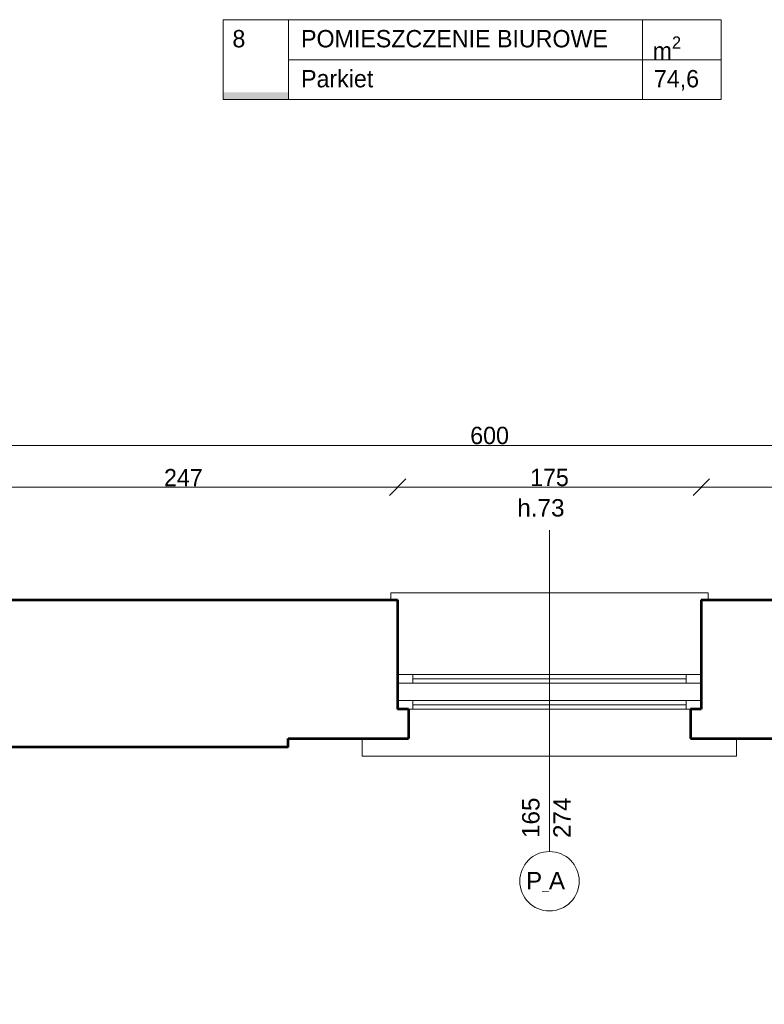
# Model space of a CAD drawing. Header units: inches. Extents: x -21887 to 84279, y -131485 to 67836.
# Tile 25 of 256: x 4622 to 8914, y -45290 to -39617. Entities that reach past the tile are written whole.
import ezdxf

# ---------------------------------------------------------------- set-up
doc = ezdxf.new("R2010")
doc.units = ezdxf.units.IN
doc.header["$MEASUREMENT"] = 0
doc.layers.get('0').update_dxf_attribs({"lineweight": 13})
doc.layers.get('Defpoints').update_dxf_attribs({"lineweight": 13})
for name, color, linetype, lineweight in [('AI_MURY', 7, 'Continuous', 53), ('Dimensioning', 7, 'Continuous', 13), ('DRZWI', 7, 'Continuous', 13), ('OPISY TABELKI', 7, 'Continuous', 13)]:
    doc.layers.add(name, color=color, linetype=linetype, lineweight=lineweight)
doc.styles.add('GENERATED_STYLE_7', font='txt')
doc.styles.add('GENERATED_STYLE_8', font='txt')
doc.styles.add('GENERATED_STYLE_9', font='txt')
doc.styles.get("Standard").update_dxf_attribs({"font": 'txt.shx', "bigfont": 'chineset.shx'})
doc.styles.add('Style-Courier New', font='txt')
doc.dimstyles.new('Dimstyle_5', dxfattribs={"dimtxt": 100, "dimasz": 95, "dimexe": 0.18, "dimexo": 0, "dimgap": 0.09, "dimtad": 1, "dimtih": 1, "dimtoh": 1, "dimdec": 0, "dimlfac": 0.1, "dimzin": 0, "dimdsep": 46, "dimlunit": 5, "dimtxsty": 'GENERATED_STYLE_7', "dimblk": 'ARROWHEAD_6', "dimcen": 0.09, "dimclrd": 161, "dimclre": 161, "dimclrt": 7, "dimadec": 0, "dimazin": 0, "dimtfac": 1, "dimtdec": 0, "dimtmove": 0, "dimatfit": 3, "dimfxl": 0, "dimtolj": 1, "dimtzin": 0, "dimarcsym": 0})
doc.dimstyles.new('Dimstyle_8', dxfattribs={"dimtxt": 100, "dimasz": 95, "dimexe": 0.18, "dimexo": 300, "dimgap": 0.09, "dimtad": 1, "dimtih": 1, "dimtoh": 1, "dimdec": 0, "dimlfac": 0.1, "dimzin": 0, "dimdsep": 46, "dimlunit": 5, "dimtxsty": 'GENERATED_STYLE_7', "dimblk": 'ARROWHEAD_6', "dimcen": 0.09, "dimclrd": 161, "dimclre": 161, "dimclrt": 7, "dimadec": 0, "dimazin": 0, "dimtfac": 1, "dimtdec": 0, "dimtmove": 0, "dimatfit": 3, "dimfxl": 0, "dimtolj": 1, "dimtzin": 0, "dimarcsym": 0})

# ---------------------------------------------------------------- blocks, each defined once
blk = doc.blocks.new('ARROWHEAD_6')
at = {"color": 0, "linetype": 'Continuous'}
for p, q in [((0, 0), (-1, 0)), ((-0.5, -0.5), (0.5, 0.5))]:
    blk.add_line(p, q, dxfattribs=at)
blk = doc.blocks.new('*U1041')
at = {"layer": 'Defpoints', "color": 0, "linetype": 'Continuous'}
for p in [(4330.5, -42069.3), (10330.5, -42069.3), (10330.5, -42069.3)]:
    blk.add_point(p, dxfattribs=at)
at = {"layer": 'Dimensioning', "color": 161, "linetype": 'Continuous', "lineweight": -2}
for p, q in [((4330.5, -42069.3), (4330.5, -42069.1)), ((4425.5, -42069.3), (10235.5, -42069.3)), ((10330.5, -42069.3), (10330.5, -42069.1))]:
    blk.add_line(p, q, dxfattribs=at)
at = {"layer": 'Dimensioning', "color": 161, "linetype": 'Continuous', "lineweight": -2, "xscale": 95, "yscale": 95, "zscale": 95, "rotation": 180}
blk.add_blockref('ARROWHEAD_6', (4330.5, -42069.3), dxfattribs=at)
at = {"layer": 'Dimensioning', "color": 161, "linetype": 'Continuous', "lineweight": -2, "xscale": 95, "yscale": 95, "zscale": 95}
blk.add_blockref('ARROWHEAD_6', (10330.5, -42069.3), dxfattribs=at)
at = {"layer": 'Dimensioning', "color": 7, "linetype": 'Continuous', "insert": (7330.5, -42013), "char_height": 100, "attachment_point": 5, "style": 'GENERATED_STYLE_7'}
blk.add_mtext('600', dxfattribs=at)
blk = doc.blocks.new('*D1948')
at = {"layer": 'Defpoints'}
for p in [(4330.5, -42069.3), (7330.5, -42069.3), (10330.5, -42069.3), (10330.5, -42069.3)]:
    blk.add_point(p, dxfattribs=at)
at = {"layer": 'Dimensioning', "color": 161, "linetype": 'Continuous'}
blk.add_blockref('*U1041', (0, 0), dxfattribs=at)
blk = doc.blocks.new('*U1141')
at = {"layer": 'Defpoints', "color": 0, "linetype": 'Continuous'}
for p in [(6800.5, -42310.6), (4330.5, -42959.3), (6800.5, -42959.3)]:
    blk.add_point(p, dxfattribs=at)
at = {"layer": 'Dimensioning', "color": 161, "linetype": 'Continuous', "lineweight": -2}
for p, q in [((4330.5, -42310.8), (4330.5, -42310.4)), ((4425.5, -42310.6), (6705.5, -42310.6)), ((6800.5, -42310.8), (6800.5, -42310.4))]:
    blk.add_line(p, q, dxfattribs=at)
at = {"layer": 'Dimensioning', "color": 161, "linetype": 'Continuous', "lineweight": -2, "xscale": 95, "yscale": 95, "zscale": 95, "rotation": 180}
blk.add_blockref('ARROWHEAD_6', (4330.5, -42310.6), dxfattribs=at)
at = {"layer": 'Dimensioning', "color": 161, "linetype": 'Continuous', "lineweight": -2, "xscale": 95, "yscale": 95, "zscale": 95}
blk.add_blockref('ARROWHEAD_6', (6800.5, -42310.6), dxfattribs=at)
at = {"layer": 'Dimensioning', "color": 7, "linetype": 'Continuous', "insert": (5565.5, -42255.5), "char_height": 100, "attachment_point": 5, "style": 'GENERATED_STYLE_7'}
blk.add_mtext('247', dxfattribs=at)
blk = doc.blocks.new('*D2107')
at = {"layer": 'Defpoints'}
for p in [(5565.5, -42310.6), (6800.5, -42310.6), (4330.5, -42959.3), (6800.5, -42959.3)]:
    blk.add_point(p, dxfattribs=at)
at = {"layer": 'Dimensioning', "color": 161, "linetype": 'Continuous'}
blk.add_blockref('*U1141', (0, 0), dxfattribs=at)
blk = doc.blocks.new('*U1142')
at = {"layer": 'Defpoints', "color": 0, "linetype": 'Continuous'}
for p in [(8550.5, -42310.6), (6800.5, -42959.3), (8550.5, -42959.3)]:
    blk.add_point(p, dxfattribs=at)
at = {"layer": 'Dimensioning', "color": 161, "linetype": 'Continuous', "lineweight": -2}
for p, q in [((6800.5, -42310.8), (6800.5, -42310.4)), ((6895.5, -42310.6), (8455.5, -42310.6)), ((8550.5, -42310.8), (8550.5, -42310.4))]:
    blk.add_line(p, q, dxfattribs=at)
at = {"layer": 'Dimensioning', "color": 161, "linetype": 'Continuous', "lineweight": -2, "xscale": 95, "yscale": 95, "zscale": 95, "rotation": 180}
blk.add_blockref('ARROWHEAD_6', (6800.5, -42310.6), dxfattribs=at)
at = {"layer": 'Dimensioning', "color": 161, "linetype": 'Continuous', "lineweight": -2, "xscale": 95, "yscale": 95, "zscale": 95}
blk.add_blockref('ARROWHEAD_6', (8550.5, -42310.6), dxfattribs=at)
at = {"layer": 'Dimensioning', "color": 7, "linetype": 'Continuous', "insert": (7675.5, -42254.8), "char_height": 100, "attachment_point": 5, "style": 'GENERATED_STYLE_7'}
blk.add_mtext('175', dxfattribs=at)
blk = doc.blocks.new('*D2108')
at = {"layer": 'Defpoints'}
for p in [(7675.5, -42310.6), (8550.5, -42310.6), (6800.5, -42959.3), (8550.5, -42959.3)]:
    blk.add_point(p, dxfattribs=at)
at = {"layer": 'Dimensioning', "color": 161, "linetype": 'Continuous'}
blk.add_blockref('*U1142', (0, 0), dxfattribs=at)
blk = doc.blocks.new('*U1143')
at = {"layer": 'Defpoints', "color": 0, "linetype": 'Continuous'}
for p in [(10329.9, -42310.6), (10329.9, -42920.8), (8550.5, -42959.3)]:
    blk.add_point(p, dxfattribs=at)
at = {"layer": 'Dimensioning', "color": 161, "linetype": 'Continuous', "lineweight": -2}
for p, q in [((8550.5, -42310.8), (8550.5, -42310.4)), ((8645.5, -42310.6), (10234.9, -42310.6)), ((10329.9, -42310.8), (10329.9, -42310.4))]:
    blk.add_line(p, q, dxfattribs=at)
at = {"layer": 'Dimensioning', "color": 161, "linetype": 'Continuous', "lineweight": -2, "xscale": 95, "yscale": 95, "zscale": 95, "rotation": 180}
blk.add_blockref('ARROWHEAD_6', (8550.5, -42310.6), dxfattribs=at)
at = {"layer": 'Dimensioning', "color": 161, "linetype": 'Continuous', "lineweight": -2, "xscale": 95, "yscale": 95, "zscale": 95}
blk.add_blockref('ARROWHEAD_6', (10329.9, -42310.6), dxfattribs=at)
at = {"layer": 'Dimensioning', "color": 7, "linetype": 'Continuous', "insert": (9440.2, -42254.3), "char_height": 100, "attachment_point": 5, "style": 'GENERATED_STYLE_7'}
blk.add_mtext('178', dxfattribs=at)
blk = doc.blocks.new('*D2109')
at = {"layer": 'Defpoints'}
for p in [(9440.2, -42310.6), (10329.9, -42310.6), (10329.9, -42920.8), (8550.5, -42959.3)]:
    blk.add_point(p, dxfattribs=at)
at = {"layer": 'Dimensioning', "color": 161, "linetype": 'Continuous'}
blk.add_blockref('*U1143', (0, 0), dxfattribs=at)
blk = doc.blocks.new('*U15')
at = {"layer": 'Dimensioning', "color": 161, "linetype": 'Continuous'}
for p, q in [((-17089.5, -46912), (-17089.5, -46724.5)), ((11180.5, -46912), (11180.5, -46724.5)), ((-17164.5, -46818.2), (-17089.5, -46818.2)), ((-17089.5, -46818.2), (11180.5, -46818.2))]:
    blk.add_line(p, q, dxfattribs=at)
at = {"layer": 'Dimensioning', "color": 7, "linetype": 'Continuous'}
for p, q in [((-17039.5, -46768.2), (-17139.5, -46868.2)), ((11230.5, -46768.2), (11130.5, -46868.2))]:
    blk.add_line(p, q, dxfattribs=at)
at = {"layer": 'Dimensioning', "color": 7, "insert": (-3211.6, -46698.2), "char_height": 100, "attachment_point": 1}
blk.add_mtext('\\fCourier New|b0|i0|c238|p54;2\\~827', dxfattribs=at)
blk = doc.blocks.new('*D2568')
at = {"layer": 'Defpoints'}
for p in [(-17089.5, -43809.3), (11180.5, -43809.3), (-2974.2, -46818.2), (11180.5, -46818.2)]:
    blk.add_point(p, dxfattribs=at)
at = {"layer": 'Dimensioning', "color": 161, "linetype": 'Continuous'}
blk.add_blockref('*U15', (0, 0), dxfattribs=at)
blk = doc.blocks.new('*U1372')
at = {"layer": 'Defpoints', "color": 0, "linetype": 'Continuous'}
for p in [(-17089.5, -43809.3), (74550.5, -43809.3), (74550.5, -47818.2)]:
    blk.add_point(p, dxfattribs=at)
at = {"layer": 'Dimensioning', "color": 161, "linetype": 'Continuous', "lineweight": -2}
for p, q in [((-17089.5, -47818.1), (-17089.5, -47818.4)), ((-16994.5, -47818.2), (74455.5, -47818.2)), ((74550.5, -47818.1), (74550.5, -47818.4))]:
    blk.add_line(p, q, dxfattribs=at)
at = {"layer": 'Dimensioning', "color": 161, "linetype": 'Continuous', "lineweight": -2, "xscale": 95, "yscale": 95, "zscale": 95, "rotation": 180}
blk.add_blockref('ARROWHEAD_6', (-17089.5, -47818.2), dxfattribs=at)
at = {"layer": 'Dimensioning', "color": 161, "linetype": 'Continuous', "lineweight": -2, "xscale": 95, "yscale": 95, "zscale": 95}
blk.add_blockref('ARROWHEAD_6', (74550.5, -47818.2), dxfattribs=at)
at = {"layer": 'Dimensioning', "color": 7, "linetype": 'Continuous', "insert": (28730.5, -47761.9), "char_height": 100, "attachment_point": 5, "style": 'GENERATED_STYLE_7'}
blk.add_mtext('9164', dxfattribs=at)
blk = doc.blocks.new('*D2571')
at = {"layer": 'Defpoints'}
for p in [(-17089.5, -43809.3), (74550.5, -43809.3), (28730.5, -47818.2), (74550.5, -47818.2)]:
    blk.add_point(p, dxfattribs=at)
at = {"layer": 'Dimensioning', "color": 161, "linetype": 'Continuous'}
blk.add_blockref('*U1372', (0, 0), dxfattribs=at)
blk = doc.blocks.new('*U22')
at = {"layer": 'Dimensioning', "color": 161, "linetype": 'Continuous'}
for p, q in [((4170.5, -46412), (4170.5, -46224.5)), ((6170.5, -46412), (6170.5, -46224.5)), ((4170.5, -46318.2), (6170.5, -46318.2))]:
    blk.add_line(p, q, dxfattribs=at)
at = {"layer": 'Dimensioning', "color": 7, "linetype": 'Continuous'}
for p, q in [((4220.5, -46268.2), (4120.5, -46368.2)), ((6220.5, -46268.2), (6120.5, -46368.2))]:
    blk.add_line(p, q, dxfattribs=at)
at = {"layer": 'Dimensioning', "color": 7, "insert": (5016.2, -46198.2), "char_height": 100, "attachment_point": 1}
blk.add_mtext('\\fCourier New|b0|i0|c238|p54;200', dxfattribs=at)
blk = doc.blocks.new('*D3445')
at = {"layer": 'Defpoints'}
for p in [(4170.5, -43809.3), (6170.5, -43809.3), (5149.4, -63230.6), (6170.5, -63230.6)]:
    blk.add_point(p, dxfattribs=at)
at = {"layer": 'Dimensioning', "color": 161, "linetype": 'Continuous'}
blk.add_blockref('*U22', (0, 0), dxfattribs=at)
blk = doc.blocks.new('*U23')
at = {"layer": 'Dimensioning', "color": 161, "linetype": 'Continuous'}
for p, q in [((6170.5, -46412), (6170.5, -46224.5)), ((9180.5, -46412), (9180.5, -46224.5)), ((6170.5, -46318.2), (9180.5, -46318.2))]:
    blk.add_line(p, q, dxfattribs=at)
at = {"layer": 'Dimensioning', "color": 7, "linetype": 'Continuous'}
for p, q in [((6220.5, -46268.2), (6120.5, -46368.2)), ((9230.5, -46268.2), (9130.5, -46368.2))]:
    blk.add_line(p, q, dxfattribs=at)
at = {"layer": 'Dimensioning', "color": 7, "insert": (7521.2, -46198.2), "char_height": 100, "attachment_point": 1}
blk.add_mtext('\\fCourier New|b0|i0|c238|p54;301', dxfattribs=at)
blk = doc.blocks.new('*D3446')
at = {"layer": 'Defpoints'}
for p in [(6170.5, -43809.3), (9180.5, -43809.3), (7652.3, -65214.6), (9180.5, -65214.6)]:
    blk.add_point(p, dxfattribs=at)
at = {"layer": 'Dimensioning', "color": 161, "linetype": 'Continuous'}
blk.add_blockref('*U23', (0, 0), dxfattribs=at)
blk = doc.blocks.new('*U1754')
at = {"layer": 'Defpoints', "color": 0, "linetype": 'Continuous'}
for p in [(2295.5, -43759.3), (7675.5, -43859.3), (7675.5, -47318.2)]:
    blk.add_point(p, dxfattribs=at)
at = {"layer": 'Dimensioning', "color": 161, "linetype": 'Continuous', "lineweight": -2}
for p, q in [((2295.5, -47318.1), (2295.5, -47318.4)), ((2390.5, -47318.2), (7580.5, -47318.2)), ((7675.5, -47318.1), (7675.5, -47318.4))]:
    blk.add_line(p, q, dxfattribs=at)
at = {"layer": 'Dimensioning', "color": 161, "linetype": 'Continuous', "lineweight": -2, "xscale": 95, "yscale": 95, "zscale": 95, "rotation": 180}
blk.add_blockref('ARROWHEAD_6', (2295.5, -47318.2), dxfattribs=at)
at = {"layer": 'Dimensioning', "color": 161, "linetype": 'Continuous', "lineweight": -2, "xscale": 95, "yscale": 95, "zscale": 95}
blk.add_blockref('ARROWHEAD_6', (7675.5, -47318.2), dxfattribs=at)
at = {"layer": 'Dimensioning', "color": 7, "linetype": 'Continuous', "insert": (4985.5, -47261.9), "char_height": 100, "attachment_point": 5, "style": 'GENERATED_STYLE_7'}
blk.add_mtext('538', dxfattribs=at)
blk = doc.blocks.new('*D3463')
at = {"layer": 'Defpoints'}
for p in [(2295.5, -43759.3), (7675.5, -43859.3), (4985.5, -47318.2), (7675.5, -47318.2)]:
    blk.add_point(p, dxfattribs=at)
at = {"layer": 'Dimensioning', "color": 161, "linetype": 'Continuous'}
blk.add_blockref('*U1754', (0, 0), dxfattribs=at)
blk = doc.blocks.new('*U1755')
at = {"layer": 'Defpoints', "color": 0, "linetype": 'Continuous'}
for p in [(11180.5, -43809.3), (7675.5, -43859.3), (11180.5, -47318.2)]:
    blk.add_point(p, dxfattribs=at)
at = {"layer": 'Dimensioning', "color": 161, "linetype": 'Continuous', "lineweight": -2}
for p, q in [((7675.5, -47318.1), (7675.5, -47318.4)), ((7770.5, -47318.2), (11085.5, -47318.2)), ((11180.5, -47318.1), (11180.5, -47318.4))]:
    blk.add_line(p, q, dxfattribs=at)
at = {"layer": 'Dimensioning', "color": 161, "linetype": 'Continuous', "lineweight": -2, "xscale": 95, "yscale": 95, "zscale": 95, "rotation": 180}
blk.add_blockref('ARROWHEAD_6', (7675.5, -47318.2), dxfattribs=at)
at = {"layer": 'Dimensioning', "color": 161, "linetype": 'Continuous', "lineweight": -2, "xscale": 95, "yscale": 95, "zscale": 95}
blk.add_blockref('ARROWHEAD_6', (11180.5, -47318.2), dxfattribs=at)
at = {"layer": 'Dimensioning', "color": 7, "linetype": 'Continuous', "insert": (9428, -47261.9), "char_height": 100, "attachment_point": 5, "style": 'GENERATED_STYLE_7'}
blk.add_mtext('350', dxfattribs=at)
blk = doc.blocks.new('*D3464')
at = {"layer": 'Defpoints'}
for p in [(11180.5, -43809.3), (7675.5, -43859.3), (9428, -47318.2), (11180.5, -47318.2)]:
    blk.add_point(p, dxfattribs=at)
at = {"layer": 'Dimensioning', "color": 161, "linetype": 'Continuous'}
blk.add_blockref('*U1755', (0, 0), dxfattribs=at)

msp = doc.modelspace()

# ---------------------------------------------------------------- hatches: boundary and pattern name
at = {"layer": 'OPISY TABELKI', "extrusion": (0, 0, -1)}
msp.add_hatch(color=7, dxfattribs=at).paths.add_polyline_path([(-6172.1, -40077.4), (-6172.1, -40035.3), (-5795.6, -40035.3), (-5795.6, -40077.4)], flags=16)

# ---------------------------------------------------------------- linework, layer by layer
at = {"layer": 'AI_MURY', "color": 7, "linetype": 'Continuous'}
for p, q in [((4330.5, -42959.3), (6800.5, -42959.3)), ((6800.5, -42959.3), (6800.5, -43589.3)), ((8550.5, -42959.3), (8550.5, -43589.3)), ((8550.5, -42959.3), (10330.5, -42959.3)), ((6863, -43589.3), (6800.5, -43589.3)), ((6863, -43589.3), (6863, -43759.3)), ((8550.5, -43589.3), (8488, -43589.3)), ((8488, -43589.3), (8488, -43759.3)), ((6170.5, -43809.3), (6170.5, -43759.3)), ((6170.5, -43759.3), (6863, -43759.3)), ((8488, -43759.3), (9180.5, -43759.3)), ((6170.5, -43809.3), (4170.5, -43809.3))]:
    msp.add_line(p, q, dxfattribs=at)
at = {"layer": 'DRZWI', "color": 220, "linetype": 'Continuous'}
for p, q in [((7675.5, -44409.7), (7675.5, -42558.9)), ((6888, -43389.3), (6800.5, -43389.3)), ((6888, -43389.3), (6888, -43439.3)), ((8463, -43389.3), (6888, -43389.3)), ((8463, -43389.3), (8550.5, -43389.3)), ((8463, -43389.3), (8463, -43439.3)), ((6888, -43439.3), (6800.5, -43439.3)), ((8463, -43414.3), (6888, -43414.3)), ((8463, -43439.3), (6888, -43439.3)), ((8463, -43439.3), (8550.5, -43439.3)), ((6888, -43539.3), (6800.5, -43539.3)), ((6888, -43539.3), (6888, -43589.3)), ((8463, -43539.3), (6888, -43539.3)), ((8463, -43564.3), (6888, -43564.3)), ((8463, -43539.3), (8550.5, -43539.3)), ((8463, -43539.3), (8463, -43589.3)), ((6888, -43589.3), (6863, -43589.3)), ((8463, -43589.3), (6888, -43589.3)), ((8463, -43589.3), (8488, -43589.3))]:
    msp.add_line(p, q, dxfattribs=at)
at = {"layer": 'DRZWI', "color": 251, "linetype": 'Continuous'}
for p, q in [((8590.5, -42919.3), (6760.5, -42919.3)), ((6760.5, -42959.3), (6760.5, -42919.3)), ((8590.5, -42959.3), (8590.5, -42919.3)), ((6596.6, -43859.3), (6596.6, -43759.3)), ((8754.4, -43859.3), (8754.4, -43759.3)), ((8754.4, -43859.3), (6596.6, -43859.3))]:
    msp.add_line(p, q, dxfattribs=at)
at = {"layer": 'DRZWI', "color": 220, "linetype": 'Continuous'}
msp.add_circle((7675.6, -44581), 171.3, dxfattribs=at)
at = {"layer": 'OPISY TABELKI', "color": 7, "linetype": 'Continuous'}
for p, q in [((5795.6, -39616.7), (5795.6, -40077.4)), ((5795.6, -39616.7), (8665.4, -39616.7)), ((6172.1, -39616.7), (6172.1, -40077.4)), ((8211.4, -39616.7), (8211.4, -40077.4)), ((8665.4, -39616.7), (8665.4, -40077.4)), ((6172.1, -39847), (8665.4, -39847)), ((5795.6, -40077.4), (8665.4, -40077.4))]:
    msp.add_line(p, q, dxfattribs=at)

# ---------------------------------------------------------------- texts
at = {"layer": 'DRZWI', "color": 220, "char_height": 100, "attachment_point": 1, "style": 'GENERATED_STYLE_7'}
for s, insert, width in [('\\fArial|b0|i0|c238|p39;h.73', (7490.5, -42379.3), 460.863), ('\\fArial|b0|i0|c238|p39;P\\H50.000000;_\\H100.000000;A', (7540.2, -44527.4), 460.117)]:
    msp.add_mtext(s, dxfattribs=dict(at, insert=insert, width=width))
at = {"layer": 'DRZWI', "color": 220, "insert": (7517.9, -44331.8), "char_height": 100, "width": 355.178, "attachment_point": 1, "rotation": 90, "line_spacing_factor": 1.079079, "style": 'GENERATED_STYLE_7'}
msp.add_mtext('\\fArial|b0|i0|c238|p39;165\\P274', dxfattribs=at)
at = {"layer": 'OPISY TABELKI', "color": 7, "char_height": 100, "attachment_point": 1}
for s, insert, width, style in [('8', (5848.3, -39676.1), 323.775, 'GENERATED_STYLE_8'), ('POMIESZCZENIE BIUROWE       ', (6243.9, -39676.1), 2409.415, 'GENERATED_STYLE_9'), ('\\A1;m\\H70.000000;\\S2^  ;', (8270.2, -39712.8), 323.775, 'GENERATED_STYLE_9'), ('Parkiet        ', (6243.9, -39906.5), 2409.415, 'GENERATED_STYLE_9'), (' 74,6            ', (8240.4, -39906.5), 424.969, 'GENERATED_STYLE_9')]:
    msp.add_mtext(s, dxfattribs=dict(at, insert=insert, width=width, style=style))

# ---------------------------------------------------------------- dimensions: what is measured, and where the dimension line sits
at = {"layer": 'Dimensioning', "color": 161, "linetype": 'Continuous'}
for base, p1, p2, dimstyle, picture, middle in [((10330.5, -42069.3), (4330.5, -42069.3), (10330.5, -42069.3), 'Dimstyle_5', '*D1948', (7330.5, -42069.3)), ((6800.5, -42310.6), (4330.5, -42959.3), (6800.5, -42959.3), 'Dimstyle_5', '*D2107', (5565.5, -42310.6)), ((8550.5, -42310.6), (6800.5, -42959.3), (8550.5, -42959.3), 'Dimstyle_5', '*D2108', (7675.5, -42310.6)), ((10329.9, -42310.6), (8550.5, -42959.3), (10329.9, -42920.8), 'Dimstyle_5', '*D2109', (9440.2, -42310.6)), ((7675.5, -47318.2), (2295.5, -43759.3), (7675.5, -43859.3), 'Dimstyle_5', '*D3463', (4985.5, -47318.2)), ((11180.5, -46818.2), (-17089.5, -43809.3), (11180.5, -43809.3), 'Dimstyle_8', '*D2568', (-2974.2, -46818.2)), ((74550.5, -47818.2), (-17089.5, -43809.3), (74550.5, -43809.3), 'Dimstyle_5', '*D2571', (28730.5, -47818.2)), ((6170.5, -63230.6), (4170.5, -43809.3), (6170.5, -43809.3), 'Dimstyle_8', '*D3445', (5149.4, -63230.6)), ((9180.5, -65214.6), (6170.5, -43809.3), (9180.5, -43809.3), 'Dimstyle_8', '*D3446', (7652.3, -65214.6)), ((11180.5180538, -47318.2345535), (7675.5180538, -43859.2868952), (11180.5180538, -43809.2868952), 'Dimstyle_5', '*D3464', (9428.0180538, -47318.2345535))]:
    dim = msp.add_linear_dim(base=base, p1=p1, p2=p2, dimstyle=dimstyle, override={"dimtxsty": 'Style-Courier New', "dimclrd": 0, "dimclre": 161, "dimlwe": 0}, dxfattribs=at)
    dim.commit()
    dim.dimension.update_dxf_attribs({"geometry": picture, "text_midpoint": middle, "dimtype": 128})

doc.saveas('drawing.dxf')
